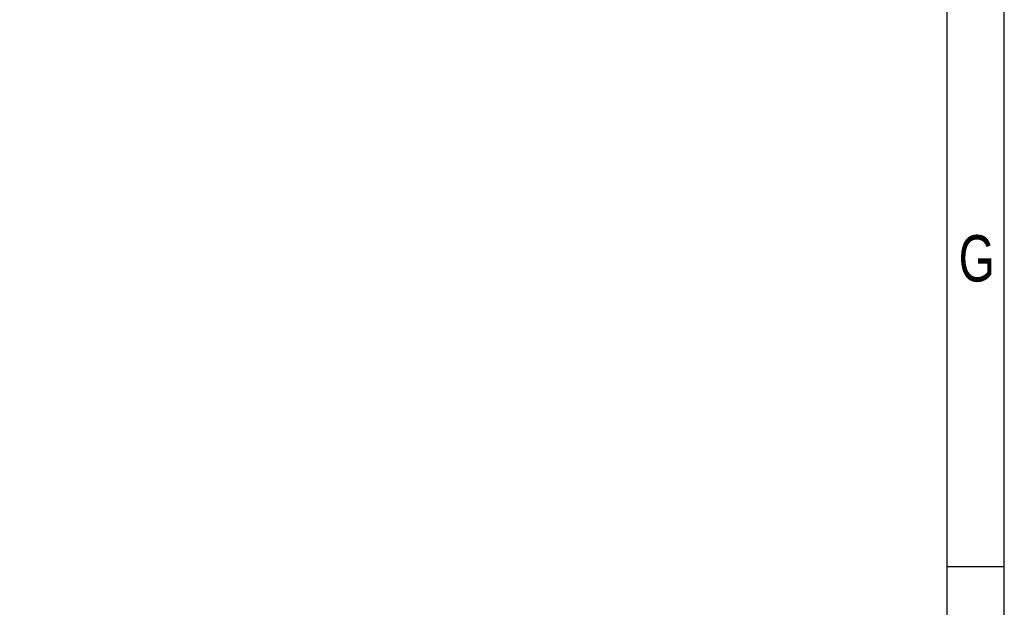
# Model space of a CAD drawing. Extents: x -53 to 531, y -106 to 304.
# Tile 62 of 65: x 445 to 531, y -55 to -3. Entities that reach past the tile are written whole.
import ezdxf

# ---------------------------------------------------------------- set-up
doc = ezdxf.new("R2010")
doc.units = 0
doc.layers.add('BOARD_GEOMETRY_DIMENSION', color=2, linetype='CONTINUOUS')
doc.layers.add('BOARD_GEOMETRY_SILKSCREEN_TOP', color=1, linetype='CONTINUOUS')

msp = doc.modelspace()

# ---------------------------------------------------------------- linework, layer by layer
at = {"layer": 'BOARD_GEOMETRY_DIMENSION'}
for points in [[(-52.793138, -106.154474), (531.20671, -106.154474), (531.20671, 303.845722), (-52.793138, 303.845722), (-52.793138, -106.154474)], [(526.20672, -101.154484), (526.20672, 298.845478)], [(531.20671, -51.154584), (526.20672, -51.154584)]]:
    msp.add_lwpolyline(points, dxfattribs=at)
at = {"layer": 'BOARD_GEOMETRY_SILKSCREEN_TOP'}
for points in [[(-52.793138, -106.154474), (531.20671, -106.154474), (531.20671, 303.845722), (-52.793138, 303.845722), (-52.793138, -106.154474)], [(526.20672, -101.154484), (526.20672, 298.845478)], [(531.20671, -51.154584), (526.20672, -51.154584)]]:
    msp.add_lwpolyline(points, dxfattribs=at)

# ---------------------------------------------------------------- texts
at = {"layer": 'BOARD_GEOMETRY_DIMENSION', "width": 0.75}
msp.add_text('G', height=4.064, dxfattribs=at).set_placement((527.210274, -26.15438))
at = {"layer": 'BOARD_GEOMETRY_SILKSCREEN_TOP', "width": 0.75}
msp.add_text('G', height=4.064, dxfattribs=at).set_placement((527.210274, -26.15438))

doc.saveas('drawing.dxf')
